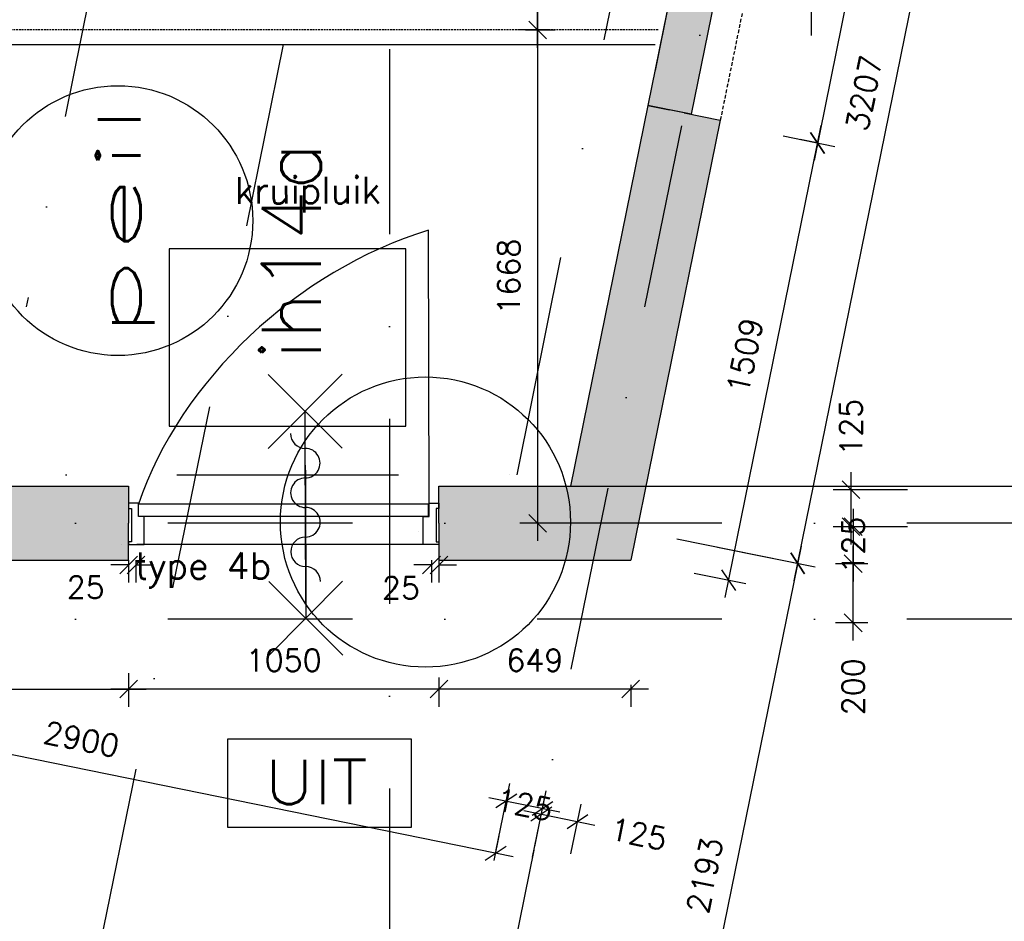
# Model space of a CAD drawing. Extents: x -33344 to 2055880, y -64816 to 121260.
# Tile 117 of 132: x 37453 to 40784, y 87426 to 90475. Entities that reach past the tile are written whole.
import ezdxf
from ezdxf.enums import TextEntityAlignment as Align

# ---------------------------------------------------------------- set-up
doc = ezdxf.new("R2010")
doc.units = 0
doc.header["$LTSCALE"] = 50
doc.header["$MEASUREMENT"] = 0
doc.header["$PDMODE"] = 3
doc.header["$PDSIZE"] = 0.1
for name, pattern in [('DASHDOT', [1, 0.5, -0.25, 0, -0.25]), ('DASHED', [0.75, 0.5, -0.25]), ('HIDDEN', [0.375, 0.25, -0.125]), ('HIDDEN2', [0.1875, 0.125, -0.0625]), ('STRAM_0WT$1$DASHDOT', [25, 12.5, -6.25, 0, -6.25])]:
    doc.linetypes.add(name, pattern=pattern)
doc.layers.get('0').update_dxf_attribs({"linetype": 'CONTINUOUS'})
doc.layers.get('DEFPOINTS').update_dxf_attribs({"linetype": 'CONTINUOUS'})
for name, color, linetype in [('00', 7, 'CONTINUOUS'), ('_BRANDCOMPART', 6, 'DASHDOT'), ('_DETAILNUMMERS', 4, 'CONTINUOUS'), ('_DETAILNUMMERSTEKST', 4, 'CONTINUOUS'), ('A--01A1_ACEER', 1, 'CONTINUOUS'), ('A--A21--_F12--', 7, 'CONTINUOUS'), ('A--A21--_F123-', 9, 'CONTINUOUS'), ('A--A22--_F12--', 7, 'CONTINUOUS'), ('A--A22--_F123-', 9, 'CONTINUOUS'), ('A--L13A2_VLOEREN', 2, 'CONTINUOUS'), ('A--L21--', 3, 'CONTINUOUS'), ('A--L21--_F12--', 7, 'CONTINUOUS'), ('A--L22--', 3, 'CONTINUOUS'), ('A--L22--_F12--', 7, 'CONTINUOUS'), ('A--L22A1_BINNENWAND', 1, 'CONTINUOUS'), ('A--L22AC2_BINNENWAND', 2, 'HIDDEN2'), ('A--L24AC1_TRAPPEN', 1, 'HIDDEN2'), ('A--L32--_F123-', 1, 'CONTINUOUS'), ('A--L32--_F123-DRAAIR', 7, 'CONTINUOUS'), ('A--L63--', 7, 'CONTINUOUS'), ('A--L65--', 7, 'CONTINUOUS'), ('A--L65--_F-23-', 7, 'CONTINUOUS'), ('A--L65--_F123-', 7, 'CONTINUOUS'), ('A--M$1A-_F123-', 1, 'CONTINUOUS'), ('A--M1$A-_F123-', 1, 'CONTINUOUS'), ('A--T63--_F123-', 1, 'CONTINUOUS'), ('HELLINGBANEN_TRAPPEN', 1, 'CONTINUOUS'), ('STRAM_0WT$0$A--L$7A-_STRA0', 1, 'STRAM_0WT$1$DASHDOT'), ('TEKST_KOZIJNMERK', 2, 'CONTINUOUS'), ('X--LR---_CP', 7, 'CONTINUOUS'), ('XREF', 7, 'CONTINUOUS')]:
    doc.layers.add(name, color=color, linetype=linetype)
doc.styles.add('ALFA-0_25', font='ROMANS')
doc.styles.add('HIEMSTRA', font='romans.shx')
doc.dimstyles.new('STANDARD$0', dxfattribs={"dimscale": 30, "dimtxt": 2.5, "dimasz": 2, "dimexe": 2, "dimexo": 0, "dimgap": 2, "dimtad": 1, "dimdec": 0, "dimzin": 0, "dimtxsty": 'ALFA-0_25', "dimblk1": 'OBLIQUE', "dimblk2": 'OBLIQUE', "dimsah": 1, "dimcen": -3, "dimdle": 2, "dimclrd": 1, "dimclre": 1, "dimclrt": 2, "dimazin": 3, "dimtfac": 0.666667, "dimtofl": 0, "dimtmove": 0, "dimatfit": 3, "dimtvp": 0.833333, "dimtolj": 1, "dimtzin": 0})

# ---------------------------------------------------------------- blocks, each defined once
blk = doc.blocks.new('Q060089-')
at = {"layer": 'A--L63--', "linetype": 'CONTINUOUS'}
blk.add_lwpolyline([(0, 0), (0, 300), (620, 300), (620, 0)], close=True, dxfattribs=at)
at = {"layer": 'X--LR---_CP'}
blk.add_point((620, 0), dxfattribs=at)
blk.add_point((620, 0), dxfattribs=at)
blk.add_point((620, 0), dxfattribs=at)
at = {"layer": 'A--T63--_F123-', "style": 'ALFA-0_25', "width": 1.088889}
blk.add_text('UIT', height=150, dxfattribs=at).set_placement((123.7, 78.8), (473.7, 78.8), align=Align.FIT)
blk = doc.blocks.new('S060204-')
at = {"layer": 'A--L65--_F-23-', "color": 255}
blk.add_circle((0, 0), 0.0123, dxfattribs=at)
at = {"layer": 'A--L65--_F123-', "color": 1, "linetype": 'CONTINUOUS'}
for points in [[(-1.25, 6.25), (1.25, 3.75)], [(1.25, 6.25), (-1.25, 3.75)], [(0, 0), (0, 5)]]:
    blk.add_lwpolyline(points, dxfattribs=at)
blk = doc.blocks.new('S060205A')
at = {"layer": 'A--L65--_F-23-', "color": 255}
blk.add_circle((0, -0.0123), 0.0123, dxfattribs=at)
at = {"layer": 'A--L65--_F123-', "color": 1, "linetype": 'CONTINUOUS'}
blk.add_lwpolyline([(0, -0.0123), (0, 6.2377)], dxfattribs=at)
for points in [[(-0.5, 5.7377, 0.41), (0, 5.2377)], [(0, 4.2377, 1), (0, 5.2377)], [(0, 4.2377, 1), (0, 3.2377)], [(0, 2.2377, 1), (0, 3.2377)], [(0, 2.2377, 1), (0, 1.2377)], [(0.5, 0.7377, 0.41), (0, 1.2377)]]:
    blk.add_lwpolyline(points, format="xyb", dxfattribs=at)
at = {"layer": 'A--L65--', "xscale": -1}
blk.add_blockref('S060204-', (0, 1.4877), dxfattribs=at)
blk.add_blockref('S060204-', (0, 1.4877), dxfattribs=at)
at = {"layer": 'A--L65--', "rotation": 180}
blk.add_blockref('S060204-', (0, 4.4877), dxfattribs=at)
blk.add_blockref('S060204-', (0, 4.4877), dxfattribs=at)
blk = doc.blocks.new('_OBLIQUE')
at = {"color": 0, "linetype": 'BYBLOCK'}
blk.add_line((-0.5, -0.5), (0.5, 0.5), dxfattribs=at)
blk = doc.blocks.new('*D103')
at = {"layer": 'A--M$1A-_F123-', "color": 1}
for p, q in [((39065.8, 87667), (39111.5, 87891.5)), ((39188.3, 87642.1), (39234, 87866.6)), ((39040.8, 87844.7), (39280.8, 87795.8))]:
    blk.add_line(p, q, dxfattribs=at)
at = {"layer": 'DEFPOINTS', "color": 0}
for p in [(39222.1, 87807.8), (39065.8, 87667), (39188.3, 87642.1)]:
    blk.add_point(p, dxfattribs=at)
at = {"layer": 'A--M$1A-_F123-', "color": 1, "xscale": 60, "yscale": 60, "zscale": 60}
for p, rotation in [((39099.6, 87832.7), 168.4862903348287), ((39222.1, 87807.8), 348.4862903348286)]:
    blk.add_blockref('_OBLIQUE', p, dxfattribs=dict(at, rotation=rotation))
at = {"layer": 'A--M$1A-_F123-', "color": 2, "insert": (39160.8, 87820.3), "char_height": 75, "attachment_point": 5, "rotation": 348.4863, "style": 'ALFA-0_25'}
blk.add_mtext('\\A1;125', dxfattribs=at)
blk = doc.blocks.new('*D104')
at = {"layer": 'A--M$1A-_F123-', "color": 1}
for p, q in [((39195.8, 87678.9), (39230, 87846.8)), ((39318.3, 87653.9), (39352.5, 87821.9)), ((39159.2, 87800), (39399.3, 87751.1))]:
    blk.add_line(p, q, dxfattribs=at)
at = {"layer": 'DEFPOINTS', "color": 0}
for p in [(39340.5, 87763.1), (39195.8, 87678.9), (39318.3, 87653.9)]:
    blk.add_point(p, dxfattribs=at)
at = {"layer": 'A--M$1A-_F123-', "color": 1, "xscale": 60, "yscale": 60, "zscale": 60}
for p, rotation in [((39218, 87788), 168.4862903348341), ((39340.5, 87763.1), 348.4862903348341)]:
    blk.add_blockref('_OBLIQUE', p, dxfattribs=dict(at, rotation=rotation))
at = {"layer": 'A--M$1A-_F123-', "color": 2, "insert": (39547.3, 87721), "char_height": 75, "attachment_point": 5, "rotation": 348.4863, "style": 'ALFA-0_25'}
blk.add_mtext('\\A1;125', dxfattribs=at)
blk = doc.blocks.new('*D107')
at = {"layer": 'A--M$1A-_F123-', "color": 1}
for p, q in [((40265.7, 88945.1), (40265.7, 88700.1)), ((40456.6, 88885.1), (40205.7, 88885.1)), ((40456.6, 88760.1), (40205.7, 88760.1))]:
    blk.add_line(p, q, dxfattribs=at)
at = {"layer": 'DEFPOINTS', "color": 0}
for p in [(40456.6, 88885.1), (40265.7, 88760.1), (40456.6, 88760.1)]:
    blk.add_point(p, dxfattribs=at)
at = {"layer": 'A--M$1A-_F123-', "color": 1, "xscale": 60, "yscale": 60, "zscale": 60}
for p, rotation in [((40265.7, 88885.1), 90), ((40265.7, 88760.1), 270)]:
    blk.add_blockref('_OBLIQUE', p, dxfattribs=dict(at, rotation=rotation))
at = {"layer": 'A--M$1A-_F123-', "color": 2, "insert": (40265.7, 89096.2), "char_height": 75, "attachment_point": 5, "rotation": 90, "style": 'ALFA-0_25'}
blk.add_mtext('\\A1;125', dxfattribs=at)
blk = doc.blocks.new('*D108')
at = {"layer": 'A--M$1A-_F123-', "color": 1}
for p, q in [((40273.2, 88820.1), (40273.2, 88575.1)), ((40323.1, 88760.1), (40213.2, 88760.1)), ((40323.1, 88635.1), (40213.2, 88635.1))]:
    blk.add_line(p, q, dxfattribs=at)
at = {"layer": 'DEFPOINTS', "color": 0}
for p in [(40323.1, 88760.1), (40273.2, 88635.1), (40323.1, 88635.1)]:
    blk.add_point(p, dxfattribs=at)
at = {"layer": 'A--M$1A-_F123-', "color": 1, "xscale": 60, "yscale": 60, "zscale": 60}
for p, rotation in [((40273.2, 88760.1), 90), ((40273.2, 88635.1), 270)]:
    blk.add_blockref('_OBLIQUE', p, dxfattribs=dict(at, rotation=rotation))
at = {"layer": 'A--M$1A-_F123-', "color": 2, "insert": (40273.2, 88697.6), "char_height": 75, "attachment_point": 5, "rotation": 90, "style": 'ALFA-0_25'}
blk.add_mtext('\\A1;125', dxfattribs=at)
blk = doc.blocks.new('*U1302')
at = {"layer": 'A--A21--_F123-', "linetype": 'CONTINUOUS'}
blk.add_hatch(color=256, dxfattribs=at).paths.add_polyline_path([(0, 0), (25.3, 125), (1489.6, 125), (1489.6, 0), (1489.6, -125), (-25.3, -125)])
at = {"layer": 'A--A21--_F12--', "color": 8}
for points in [[(0, 0), (25.3, 125), (1489.6, 0), (1489.6, 125)], [(1489.6, 0), (1489.6, -125), (0, 0), (-25.3, -125)]]:
    blk.add_solid(points, dxfattribs=at)
at = {"layer": 'A--L21--_F12--', "color": 3, "linetype": 'CONTINUOUS'}
for points in [[(0, 0), (25.3, 125), (1489.6, 125), (1489.6, 0)], [(0, 0), (-25.3, -125), (1489.6, -125), (1489.6, 0)]]:
    blk.add_lwpolyline(points, dxfattribs=at)
blk = doc.blocks.new('*U1301')
at = {"layer": 'A--A21--_F123-', "linetype": 'CONTINUOUS'}
blk.add_hatch(color=256, dxfattribs=at).paths.add_polyline_path([(0, 0), (0, 125), (444.8, 125), (546.9, 0), (649, -125), (0, -125)])
at = {"layer": 'A--A21--_F12--', "color": 8}
for points in [[(0, 0), (0, 125), (546.9, 0), (444.8, 125)], [(546.9, 0), (649, -125), (0, 0), (0, -125)]]:
    blk.add_solid(points, dxfattribs=at)
at = {"layer": 'A--L21--_F12--', "color": 3, "linetype": 'CONTINUOUS'}
for points in [[(0, 0), (0, 125), (444.8, 125), (444.8, 125)], [(0, 0), (0, -125), (649, -125), (649, -125)]]:
    blk.add_lwpolyline(points, dxfattribs=at)
blk = doc.blocks.new('*D221')
at = {"layer": 'A--M$1A-_F123-', "color": 1}
for p, q in [((36216.9, 88210.4), (36233.9, 88293.9)), ((36163.2, 88247.1), (39122.4, 87644.3)), ((39058.6, 87631.5), (39075.6, 87715))]:
    blk.add_line(p, q, dxfattribs=at)
at = {"layer": 'DEFPOINTS', "color": 0}
for p in [(36216.9, 88210.4), (39063.6, 87656.2), (39058.6, 87631.5)]:
    blk.add_point(p, dxfattribs=at)
at = {"layer": 'A--M$1A-_F123-', "color": 1, "xscale": 60, "yscale": 60, "zscale": 60}
for p, rotation in [((36222, 88235.1), 168.4862903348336), ((39063.6, 87656.2), 348.4862903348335)]:
    blk.add_blockref('_OBLIQUE', p, dxfattribs=dict(at, rotation=rotation))
at = {"layer": 'A--M$1A-_F123-', "color": 2, "insert": (37662.3, 88041.2), "char_height": 75, "attachment_point": 5, "rotation": 348.4863, "style": 'ALFA-0_25'}
blk.add_mtext('\\A1;2900', dxfattribs=at)
blk = doc.blocks.new('*D222')
at = {"layer": 'A--M$1A-_F123-', "color": 1}
for p, q in [((40273.2, 88375.1), (40273.2, 88695.1)), ((40323.1, 88635.1), (40213.2, 88635.1)), ((40323.1, 88435.1), (40213.2, 88435.1))]:
    blk.add_line(p, q, dxfattribs=at)
at = {"layer": 'DEFPOINTS', "color": 0}
for p in [(40273.2, 88635.1), (40323.1, 88635.1), (40323.1, 88435.1)]:
    blk.add_point(p, dxfattribs=at)
at = {"layer": 'A--M$1A-_F123-', "color": 1, "xscale": 60, "yscale": 60, "zscale": 60}
for p, rotation in [((40273.2, 88635.1), 90), ((40273.2, 88435.1), 270)]:
    blk.add_blockref('_OBLIQUE', p, dxfattribs=dict(at, rotation=rotation))
at = {"layer": 'A--M$1A-_F123-', "color": 2, "insert": (40273.2, 88218.7), "char_height": 75, "attachment_point": 5, "rotation": 90, "style": 'ALFA-0_25'}
blk.add_mtext('\\A1;200', dxfattribs=at)
blk = doc.blocks.new('*D228')
at = {"layer": 'A--M$1A-_F123-', "color": 1}
for p, q in [((40316.2, 91862.1), (40784.4, 91766.7)), ((40073.5, 88577.2), (40737.6, 91837.5)), ((39676, 88719.4), (40144.2, 88624))]:
    blk.add_line(p, q, dxfattribs=at)
at = {"layer": 'DEFPOINTS', "color": 0}
for p in [(40316.2, 91862.1), (40725.6, 91778.7), (39676, 88719.4)]:
    blk.add_point(p, dxfattribs=at)
at = {"layer": 'A--M$1A-_F123-', "color": 1, "xscale": 60, "yscale": 60, "zscale": 60}
for p, rotation in [((40725.6, 91778.7), 78.48629033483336), ((40085.4, 88636), 258.4862903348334)]:
    blk.add_blockref('_OBLIQUE', p, dxfattribs=dict(at, rotation=rotation))
at = {"layer": 'A--M$1A-_F123-', "color": 2, "insert": (40310, 90226.8), "char_height": 75, "attachment_point": 5, "rotation": 78.4863, "style": 'ALFA-0_25'}
blk.add_mtext('\\A1;3207', dxfattribs=at)
blk = doc.blocks.new('*D229')
at = {"layer": 'A--M$1A-_F123-', "color": 1}
for p, q in [((40097.4, 88694.8), (39635.8, 86428.6)), ((39814.5, 88691.2), (40144.2, 88624)), ((39376.9, 86542.6), (39706.6, 86475.4))]:
    blk.add_line(p, q, dxfattribs=at)
at = {"layer": 'DEFPOINTS', "color": 0}
for p in [(39814.5, 88691.2), (39376.9, 86542.6), (39647.8, 86487.4)]:
    blk.add_point(p, dxfattribs=at)
at = {"layer": 'A--M$1A-_F123-', "color": 1, "xscale": 60, "yscale": 60, "zscale": 60}
for p, rotation in [((40085.4, 88636), 78.48629033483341), ((39647.8, 86487.4), 258.4862903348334)]:
    blk.add_blockref('_OBLIQUE', p, dxfattribs=dict(at, rotation=rotation))
at = {"layer": 'A--M$1A-_F123-', "color": 2, "insert": (39771.1, 87581.1), "char_height": 75, "attachment_point": 5, "rotation": 78.4863, "style": 'ALFA-0_25'}
blk.add_mtext('\\A1;2193', dxfattribs=at)
blk = doc.blocks.new('*D309')
at = {"layer": 'A--M$1A-_F123-', "color": 1}
for p, q in [((39205.4, 90500), (39205.4, 88711.9)), ((39239.9, 90440), (39145.4, 90440)), ((39239.9, 88771.9), (39145.4, 88771.9))]:
    blk.add_line(p, q, dxfattribs=at)
at = {"layer": 'DEFPOINTS', "color": 0}
for p in [(39239.9, 90440), (39205.4, 88771.9), (39239.9, 88771.9)]:
    blk.add_point(p, dxfattribs=at)
at = {"layer": 'A--M$1A-_F123-', "color": 1, "xscale": 60, "yscale": 60, "zscale": 60}
for p, rotation in [((39205.4, 90440), 90), ((39205.4, 88771.9), 270)]:
    blk.add_blockref('_OBLIQUE', p, dxfattribs=dict(at, rotation=rotation))
at = {"layer": 'A--M$1A-_F123-', "color": 2, "insert": (39107.9, 89605.9), "char_height": 75, "attachment_point": 5, "rotation": 90, "style": 'ALFA-0_25'}
blk.add_mtext('\\A1;1668', dxfattribs=at)
blk = doc.blocks.new('*D310')
at = {"layer": 'A--M$1A-_F123-', "color": 1}
for p, q in [((39205.4, 90380), (39205.4, 94036.7)), ((39164.6, 93976.7), (39265.4, 93976.7)), ((39164.6, 90440), (39265.4, 90440))]:
    blk.add_line(p, q, dxfattribs=at)
at = {"layer": 'DEFPOINTS', "color": 0}
for p in [(39164.6, 93976.7), (39205.4, 93976.7), (39164.6, 90440)]:
    blk.add_point(p, dxfattribs=at)
at = {"layer": 'A--M$1A-_F123-', "color": 1, "xscale": 60, "yscale": 60, "zscale": 60}
for p, rotation in [((39205.4, 93976.7), 90), ((39205.4, 90440), 270)]:
    blk.add_blockref('_OBLIQUE', p, dxfattribs=dict(at, rotation=rotation))
at = {"layer": 'A--M$1A-_F123-', "color": 2, "insert": (39107.9, 92208.4), "char_height": 75, "attachment_point": 5, "rotation": 90, "style": 'ALFA-0_25'}
blk.add_mtext('\\A1;3537', dxfattribs=at)
blk = doc.blocks.new('*U1261')
at = {"layer": 'A--A22--_F123-', "linetype": 'CONTINUOUS'}
blk.add_hatch(color=256, dxfattribs=at).paths.add_polyline_path([(0, 0), (122.5, -25), (-180.6, -1513.1), (-282.8, -1388.1), (-384.9, -1263.1), (-122.5, 25)])
at = {"layer": 'A--A22--_F12--', "color": 8}
for points in [[(-282.8, -1388.1), (-384.9, -1263.1), (0, 0), (-122.5, 25)], [(0, 0), (122.5, -25), (-282.8, -1388.1), (-180.6, -1513.1)]]:
    blk.add_solid(points, dxfattribs=at)
at = {"layer": 'A--L22--_F12--', "color": 3, "linetype": 'CONTINUOUS'}
for points in [[(0, 0), (-122.5, 25), (-384.9, -1263.1), (-384.9, -1263.1)], [(0, 0), (122.5, -25), (-180.6, -1513.1), (-180.6, -1513.1)]]:
    blk.add_lwpolyline(points, dxfattribs=at)
blk = doc.blocks.new('*U1256')
at = {"layer": 'A--A22--_F123-', "linetype": 'CONTINUOUS'}
blk.add_hatch(color=256, dxfattribs=at).paths.add_polyline_path([(0, 0), (73.5, -15), (-505.4, -2856.6), (-578.8, -2841.6), (-652.3, -2826.7), (-73.5, 15)])
at = {"layer": 'A--A22--_F12--', "color": 8}
for points in [[(-578.8, -2841.6), (-652.3, -2826.7), (0, 0), (-73.5, 15)], [(0, 0), (73.5, -15), (-578.8, -2841.6), (-505.4, -2856.6)]]:
    blk.add_solid(points, dxfattribs=at)
at = {"layer": 'A--L22--_F12--', "color": 3, "linetype": 'CONTINUOUS'}
for points in [[(0, 0), (-73.5, 15), (-652.3, -2826.7), (-578.8, -2841.6)], [(0, 0), (73.5, -15), (-505.4, -2856.6), (-578.8, -2841.6)]]:
    blk.add_lwpolyline(points, dxfattribs=at)
blk = doc.blocks.new('*D485')
at = {"layer": 'A--M$1A-_F123-', "color": 1, "linetype": 'CONTINUOUS'}
for p, q in [((40747.5, 92977.8), (40140.7, 89999)), ((40738.3, 92918.4), (40676.7, 92931)), ((40155.5, 90057.2), (40093.9, 90069.7))]:
    blk.add_line(p, q, dxfattribs=at)
at = {"layer": 'DEFPOINTS', "color": 0, "linetype": 'CONTINUOUS'}
for p in [(40738.3, 92918.4), (40152.7, 90057.8), (40155.5, 90057.2)]:
    blk.add_point(p, dxfattribs=at)
at = {"layer": 'A--M$1A-_F123-', "color": 1, "linetype": 'CONTINUOUS', "xscale": 60, "yscale": 60, "zscale": 60}
for p, rotation in [((40735.5, 92919), 78.48629033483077), ((40152.7, 90057.8), 258.4862903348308)]:
    blk.add_blockref('_OBLIQUE', p, dxfattribs=dict(at, rotation=rotation))
at = {"layer": 'A--M$1A-_F123-', "color": 2, "linetype": 'CONTINUOUS', "insert": (40348.6, 91507.8), "char_height": 75, "attachment_point": 5, "rotation": 78.4863, "style": 'ALFA-0_25'}
blk.add_mtext('\\A1;2920', dxfattribs=at)
blk = doc.blocks.new('*D486')
at = {"layer": 'A--M$1A-_F123-', "color": 1, "linetype": 'CONTINUOUS'}
for p, q in [((39839.6, 88520.6), (40164.7, 90116.6)), ((40036.2, 90081.5), (40211.5, 90045.8)), ((39735, 88603.2), (39910.3, 88567.5))]:
    blk.add_line(p, q, dxfattribs=at)
at = {"layer": 'DEFPOINTS', "color": 0, "linetype": 'CONTINUOUS'}
for p in [(40036.2, 90081.5), (40152.7, 90057.8), (39735, 88603.2)]:
    blk.add_point(p, dxfattribs=at)
at = {"layer": 'A--M$1A-_F123-', "color": 1, "linetype": 'CONTINUOUS', "xscale": 60, "yscale": 60, "zscale": 60}
for p, rotation in [((40152.7, 90057.8), 78.48629033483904), ((39851.5, 88579.4), 258.486290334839)]:
    blk.add_blockref('_OBLIQUE', p, dxfattribs=dict(at, rotation=rotation))
at = {"layer": 'A--M$1A-_F123-', "color": 2, "linetype": 'CONTINUOUS', "insert": (39906.6, 89338.1), "char_height": 75, "attachment_point": 5, "rotation": 78.4863, "style": 'ALFA-0_25'}
blk.add_mtext('\\A1;1509', dxfattribs=at)
blk = doc.blocks.new('*D491')
at = {"layer": 'A--M$1A-_F123-', "color": 1, "linetype": 'CONTINUOUS'}
for p, q in [((38871.5, 88225.6), (38871.5, 88150.9)), ((39520.5, 88225.6), (39520.5, 88150.9)), ((39580.5, 88210.9), (38811.5, 88210.9))]:
    blk.add_line(p, q, dxfattribs=at)
at = {"layer": 'DEFPOINTS', "color": 0, "linetype": 'CONTINUOUS'}
for p in [(38871.5, 88225.6), (39520.5, 88225.6), (38871.5, 88210.9)]:
    blk.add_point(p, dxfattribs=at)
at = {"layer": 'A--M$1A-_F123-', "color": 1, "linetype": 'CONTINUOUS', "xscale": 60, "yscale": 60, "zscale": 60, "rotation": 180}
blk.add_blockref('_OBLIQUE', (38871.5, 88210.9), dxfattribs=at)
at = {"layer": 'A--M$1A-_F123-', "color": 1, "linetype": 'CONTINUOUS', "xscale": 60, "yscale": 60, "zscale": 60}
blk.add_blockref('_OBLIQUE', (39520.5, 88210.9), dxfattribs=at)
at = {"layer": 'A--M$1A-_F123-', "color": 2, "linetype": 'CONTINUOUS', "insert": (39196, 88308.4), "char_height": 75, "attachment_point": 5, "style": 'ALFA-0_25'}
blk.add_mtext('\\A1;649', dxfattribs=at)
blk = doc.blocks.new('*D492')
at = {"layer": 'A--M$1A-_F123-', "color": 1, "linetype": 'CONTINUOUS'}
for p, q in [((37821.5, 88265.1), (37821.5, 88150.9)), ((38871.5, 88250.4), (38871.5, 88150.9)), ((38931.5, 88210.9), (37761.5, 88210.9))]:
    blk.add_line(p, q, dxfattribs=at)
at = {"layer": 'DEFPOINTS', "color": 0, "linetype": 'CONTINUOUS'}
for p in [(37821.5, 88265.1), (38871.5, 88250.4), (37821.5, 88210.9)]:
    blk.add_point(p, dxfattribs=at)
at = {"layer": 'A--M$1A-_F123-', "color": 1, "linetype": 'CONTINUOUS', "xscale": 60, "yscale": 60, "zscale": 60, "rotation": 180}
blk.add_blockref('_OBLIQUE', (37821.5, 88210.9), dxfattribs=at)
at = {"layer": 'A--M$1A-_F123-', "color": 1, "linetype": 'CONTINUOUS', "xscale": 60, "yscale": 60, "zscale": 60}
blk.add_blockref('_OBLIQUE', (38871.5, 88210.9), dxfattribs=at)
at = {"layer": 'A--M$1A-_F123-', "color": 2, "linetype": 'CONTINUOUS', "insert": (38346.5, 88308.4), "char_height": 75, "attachment_point": 5, "style": 'ALFA-0_25'}
blk.add_mtext('\\A1;1050', dxfattribs=at)
blk = doc.blocks.new('*D493')
at = {"layer": 'A--M$1A-_F123-', "color": 1, "linetype": 'CONTINUOUS'}
for p, q in [((36050.7, 88265.1), (36050.7, 88150.9)), ((37821.5, 88265.1), (37821.5, 88150.9)), ((35990.7, 88210.9), (37881.5, 88210.9))]:
    blk.add_line(p, q, dxfattribs=at)
at = {"layer": 'DEFPOINTS', "color": 0, "linetype": 'CONTINUOUS'}
for p in [(36050.7, 88265.1), (37821.5, 88265.1), (37821.5, 88210.9)]:
    blk.add_point(p, dxfattribs=at)
at = {"layer": 'A--M$1A-_F123-', "color": 1, "linetype": 'CONTINUOUS', "xscale": 60, "yscale": 60, "zscale": 60, "rotation": 180}
blk.add_blockref('_OBLIQUE', (36050.7, 88210.9), dxfattribs=at)
at = {"layer": 'A--M$1A-_F123-', "color": 1, "linetype": 'CONTINUOUS', "xscale": 60, "yscale": 60, "zscale": 60}
blk.add_blockref('_OBLIQUE', (37821.5, 88210.9), dxfattribs=at)
at = {"layer": 'A--M$1A-_F123-', "color": 2, "linetype": 'CONTINUOUS', "insert": (36936.1, 88308.4), "char_height": 75, "attachment_point": 5, "style": 'ALFA-0_25'}
blk.add_mtext('\\A1;1771', dxfattribs=at)
blk = doc.blocks.new('*D738')
at = {"layer": 'A--M1$A-_F123-', "color": 1}
for p, q in [((38846.5, 88646.9), (38846.5, 88571)), ((38871.5, 88646.9), (38871.5, 88571)), ((38846.5, 88631), (38786.5, 88631)), ((38871.5, 88631), (38931.5, 88631))]:
    blk.add_line(p, q, dxfattribs=at)
at = {"layer": 'DEFPOINTS', "color": 0}
for p in [(38846.5, 88646.9), (38871.5, 88646.9), (38871.5, 88631)]:
    blk.add_point(p, dxfattribs=at)
at = {"layer": 'A--M1$A-_F123-', "color": 1, "xscale": 60, "yscale": 60, "zscale": 60}
blk.add_blockref('_OBLIQUE', (38846.5, 88631), dxfattribs=at)
at = {"layer": 'A--M1$A-_F123-', "color": 1, "xscale": 60, "yscale": 60, "zscale": 60, "rotation": 180}
blk.add_blockref('_OBLIQUE', (38871.5, 88631), dxfattribs=at)
at = {"layer": 'A--M1$A-_F123-', "color": 2, "insert": (38743.2, 88553.3), "char_height": 75, "attachment_point": 5, "style": 'ALFA-0_25'}
blk.add_mtext('\\A1;25', dxfattribs=at)
blk = doc.blocks.new('*D739')
at = {"layer": 'A--M1$A-_F123-', "color": 1}
for p, q in [((37821.5, 88646.9), (37821.5, 88571)), ((37846.5, 88646.9), (37846.5, 88571)), ((37821.5, 88631), (37761.5, 88631)), ((37846.5, 88631), (37906.5, 88631))]:
    blk.add_line(p, q, dxfattribs=at)
at = {"layer": 'DEFPOINTS', "color": 0}
for p in [(37821.5, 88646.9), (37846.5, 88646.9), (37821.5, 88631)]:
    blk.add_point(p, dxfattribs=at)
at = {"layer": 'A--M1$A-_F123-', "color": 1, "xscale": 60, "yscale": 60, "zscale": 60}
for p, rotation in [((37821.5, 88631), 1.56844224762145e-06), ((37846.5, 88631), 180.0000015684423)]:
    blk.add_blockref('_OBLIQUE', p, dxfattribs=dict(at, rotation=rotation))
at = {"layer": 'A--M1$A-_F123-', "color": 2, "insert": (37676.7, 88555.5), "char_height": 75, "attachment_point": 5, "rotation": 0, "style": 'ALFA-0_25'}
blk.add_mtext('\\A1;25', dxfattribs=at)
blk = doc.blocks.new('FIJN_SCHUURWERK')
at = {"layer": '00', "color": 4}
for p, q in [((-0.000025, 300), (-0.000025, -300)), ((-212.132075, 212.132), (212.132025, -212.132)), ((-212.131875, -212.132), (212.132025, 212.13215)), ((-299.999975, 0), (299.999975, 0))]:
    blk.add_line(p, q, dxfattribs=at)
blk = doc.blocks.new('DETAILNR')
at = {"layer": '_DETAILNUMMERS'}
blk.add_circle((32.9, -23.2), 490.7, dxfattribs=at)
at = {"layer": 'X--LR---_CP'}
blk.add_point((0, 0), dxfattribs=at)
at = {"layer": '_DETAILNUMMERSTEKST', "style": 'ALFA-0_25'}
blk.add_attdef('DETAILNR', text='', height=200, rotation=90, dxfattribs=at).set_placement((-618.4, 223.8), align=Align.RIGHT)
blk = doc.blocks.new('STRAM_0WT')
at = {"layer": 'STRAM_0WT$0$A--L$7A-_STRA0'}
for p, q in [((-35891.838, 68312.934), (-38143.948, 57257.004)), ((-35527.847, 66718.097), (-57057.909, -38976.081)), ((-34180.516, 66443.644), (-38993.943, 42813.838)), ((-36914.938, 63128.251), (-36914.938, 23800)), ((-20789.004, 56524.999), (-39925.329, 56525.003)), ((-20789.004, 56199.999), (-39925.329, 56200.005))]:
    blk.add_line(p, q, dxfattribs=at)

msp = doc.modelspace()

# ---------------------------------------------------------------- linework, layer by layer
at = {"layer": '_BRANDCOMPART', "ltscale": 30}
msp.add_lwpolyline([(37854.3, 95658.2), (36485.1, 88935.7), (39136.8, 88935.7), (40481.5, 95658.2)], dxfattribs=at)
at = {"layer": 'A--01A1_ACEER'}
msp.add_line((39227.2, 88896.9), (41259.4, 88896.9), dxfattribs=at)
msp.add_lwpolyline([(37959.4, 89099.9), (38759.4, 89099.9), (38759.4, 89699.9), (37959.4, 89699.9)], close=True, dxfattribs=at)
at = {"layer": 'A--L13A2_VLOEREN'}
for p, q in [((39649.6, 90533), (39602.8, 90303)), ((39602.8, 90390), (36643.2, 90390))]:
    msp.add_line(p, q, dxfattribs=at)
at = {"layer": 'A--L22AC2_BINNENWAND', "linetype": 'HIDDEN'}
msp.add_line((40402.5, 92976.6), (39823.7, 90135), dxfattribs=at)
at = {"layer": 'A--L24AC1_TRAPPEN'}
msp.add_line((39613, 90440), (36653.4, 90440), dxfattribs=at)
at = {"layer": 'A--L32--_F123-'}
for p, q in [((37854.7, 88839.4), (37821.5, 88839.4)), ((37821.5, 88839.4), (37821.5, 88821.4)), ((37821.5, 88821.4), (37831, 88821.4)), ((37831, 88821.4), (37831, 88709.4)), ((37854.7, 88794.1), (37854.7, 88839.4)), ((38836.8, 88835.9), (37854.7, 88835.9)), ((38836.8, 88795.9), (38836.8, 88835.9)), ((38838.3, 88794.1), (38838.3, 88839.4)), ((38838.3, 88839.4), (38871.5, 88839.4)), ((38871.5, 88821.4), (38862.1, 88821.4)), ((38862.1, 88821.4), (38862.1, 88709.4)), ((38871.5, 88839.4), (38871.5, 88821.4)), ((37854.7, 88795.9), (38836.8, 88795.9)), ((37874.5, 88794.1), (37854.7, 88794.1)), ((37874.5, 88700.4), (37874.5, 88794.1)), ((38818.6, 88700.4), (38818.6, 88794.1)), ((38818.6, 88794.1), (38838.3, 88794.1)), ((38836.8, 88795.9), (38836.8, 88795.9)), ((37821.5, 88709.4), (37821.5, 88700.4)), ((37831, 88709.4), (37821.5, 88709.4)), ((37821.5, 88709.4), (37821.5, 88709.4)), ((37821.5, 88700.4), (37874.5, 88700.4)), ((38064.5, 88700.4), (38062.9, 88700.4)), ((38132.5, 88700.4), (38064.5, 88700.4)), ((38134, 88700.4), (38132.5, 88700.4)), ((38871.5, 88700.4), (38818.6, 88700.4)), ((38862.1, 88709.4), (38871.5, 88709.4)), ((38871.5, 88709.4), (38871.5, 88700.4)), ((38871.5, 88709.4), (38871.5, 88709.4))]:
    msp.add_line(p, q, dxfattribs=at)
at = {"layer": 'A--L32--_F123-', "color": 1}
msp.add_line((38829.6, 88700.4), (37849.5, 88700.4), dxfattribs=at)
at = {"layer": 'A--L32--_F123-'}
msp.add_point((37796.5, 88700.4), dxfattribs=at)
msp.add_point((37796.5, 88700.4), dxfattribs=at)
at = {"layer": 'A--L32--_F123-DRAAIR', "color": 1}
msp.add_line((38838.3, 88835.9), (38836.8, 89762.6), dxfattribs=at)
msp.add_ellipse((38836.8, 88839.4), major_axis=(892.7, 741.1), ratio=0.711011, start_param=1.037549, end_param=2.282526, dxfattribs=at)
at = {"layer": 'HELLINGBANEN_TRAPPEN'}
msp.add_circle((37785.5, 89795.3), 456.2, dxfattribs=at)
at = {"layer": 'X--LR---_CP', "color": 1}
msp.add_point((38106.4, 88700.4), dxfattribs=at)

# ---------------------------------------------------------------- block references
at = {"layer": '00'}
ref = msp.add_blockref('DETAILNR', (38802.9, 88742.9), dxfattribs=dict(at, rotation=90))
ref.add_attrib('DETAILNR', 'ih14a', dxfattribs={"layer": '_DETAILNUMMERSTEKST', "height": 200, "rotation": 90, "style": 'ALFA-0_25'}).set_placement((38472.2, 90060.6), align=Align.RIGHT)
at = {"layer": 'A--L21--', "linetype": 'CONTINUOUS'}
for name, p in [('*U1302', (36332, 88771.9)), ('*U1301', (38871.5, 88771.9))]:
    msp.add_blockref(name, p, dxfattribs=at)
at = {"layer": 'A--L22--', "linetype": 'CONTINUOUS'}
for name, p in [('*U1256', (40231, 93011.6)), ('*U1261', (39701.2, 90159.9))]:
    msp.add_blockref(name, p, dxfattribs=at)
at = {"layer": 'A--L22A1_BINNENWAND'}
msp.add_blockref('FIJN_SCHUURWERK', (40131.4, 90721.1), dxfattribs=at)
at = {"layer": 'A--L63--', "linetype": 'CONTINUOUS'}
msp.add_blockref('Q060089-', (38157.4, 87743.2), dxfattribs=at)
at = {"layer": 'A--L65--', "xscale": 100, "yscale": 100, "zscale": 2, "rotation": 0.1699060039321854}
msp.add_blockref('S060205A', (38421, 88501.4), dxfattribs=at)
at = {"layer": 'XREF', "linetype": 'DASHED', "ltscale": 20}
msp.add_blockref('STRAM_0WT', (75619.4, 32246.9), dxfattribs=at)

# ---------------------------------------------------------------- texts
at = {"layer": 'HELLINGBANEN_TRAPPEN', "color": 2, "style": 'ALFA-0_25', "width": 2.406165}
msp.add_text('peil', height=144, rotation=90, dxfattribs=at).set_placement((37861.6, 89390.1), (37861.6, 90198.6), align=Align.FIT)
at = {"layer": 'TEKST_KOZIJNMERK', "style": 'HIEMSTRA'}
msp.add_text('kruipluik ', height=90, rotation=0.0778, dxfattribs=at).set_placement((38180.7, 89852.6))
msp.add_text('type 4b', height=90, dxfattribs=at).set_placement((37841.5, 88583.4))

# ---------------------------------------------------------------- dimensions: what is measured, and where the dimension line sits
at = {"layer": 'A--M$1A-_F123-'}
for base, p1, p2, picture, middle in [((39205.4, 93976.7), (39164.6, 90440), (39164.6, 93976.7), '*D310', (39107.9, 92208.4)), ((39205.4, 88771.9), (39239.9, 90440), (39239.9, 88771.9), '*D309', (39107.9, 89605.9))]:
    dim = msp.add_linear_dim(base=base, p1=p1, p2=p2, angle=90, dimstyle='STANDARD$0', dxfattribs=at)
    dim.commit()
    dim.dimension.update_dxf_attribs({"geometry": picture, "text_midpoint": middle})
at = {"layer": 'A--M$1A-_F123-', "linetype": 'CONTINUOUS'}
for p1, p2, distance, picture, middle in [((40738.3, 92918.4), (40155.5, 90057.2), -2.9, '*D485', (40348.6, 91507.8)), ((39735, 88603.2), (40036.2, 90081.5), -118.9, '*D486', (39906.6, 89338.1))]:
    dim = msp.add_aligned_dim(p1=p1, p2=p2, distance=distance, dimstyle='STANDARD$0', dxfattribs=at)
    dim.commit()
    dim.dimension.update_dxf_attribs({"geometry": picture, "text_midpoint": middle})
at = {"layer": 'A--M$1A-_F123-'}
for p1, p2, distance, picture, middle in [((39676, 88719.4), (40316.2, 91862.1), -417.8, '*D228', (40310, 90226.8)), ((39814.5, 88691.2), (39376.9, 86542.6), 276.5, '*D229', (39771.1, 87581.1)), ((36216.9, 88210.4), (39058.6, 87631.5), 25.2, '*D221', (37662.3, 88041.2))]:
    dim = msp.add_aligned_dim(p1=p1, p2=p2, distance=distance, dimstyle='STANDARD$0', dxfattribs=at)
    dim.commit()
    dim.dimension.update_dxf_attribs({"geometry": picture, "text_midpoint": middle})
for base, p1, p2, angle, picture, middle, dimtype in [((40265.7, 88760.1), (40456.6, 88885.1), (40456.6, 88760.1), 90, '*D107', (40265.7, 89096.2), 160), ((40273.2, 88635.1), (40323.1, 88760.1), (40323.1, 88635.1), 90, '*D108', (40273.2, 88697.6), 160), ((40273.2, 88635.1), (40323.1, 88435.1), (40323.1, 88635.1), 90, '*D222', (40273.2, 88218.7), 160), ((39222.1, 87807.8), (39065.8, 87667), (39188.3, 87642.1), 348.4863, '*D103', (39160.8, 87820.3), 161), ((39340.5, 87763.1), (39195.8, 87678.9), (39318.3, 87653.9), 348.4863, '*D104', (39547.3, 87721), 161)]:
    dim = msp.add_linear_dim(base=base, p1=p1, p2=p2, angle=angle, dimstyle='STANDARD$0', dxfattribs=at)
    dim.commit()
    dim.dimension.update_dxf_attribs({"geometry": picture, "text_midpoint": middle, "dimtype": dimtype})
at = {"layer": 'A--M$1A-_F123-', "linetype": 'CONTINUOUS'}
for base, p1, p2, picture, middle in [((37821.5, 88210.9), (36050.7, 88265.1), (37821.5, 88265.1), '*D493', (36936.1, 88308.4)), ((37821.5, 88210.9), (38871.5, 88250.4), (37821.5, 88265.1), '*D492', (38346.5, 88308.4)), ((38871.5, 88210.9), (39520.5, 88225.6), (38871.5, 88225.6), '*D491', (39196, 88308.4))]:
    dim = msp.add_linear_dim(base=base, p1=p1, p2=p2, dimstyle='STANDARD$0', dxfattribs=at)
    dim.commit()
    dim.dimension.update_dxf_attribs({"geometry": picture, "text_midpoint": middle})
at = {"layer": 'A--M1$A-_F123-'}
for base, p1, p2, angle, picture, middle in [((37821.5, 88631), (37846.5, 88646.9), (37821.5, 88646.9), 180, '*D739', (37676.7, 88555.5)), ((38871.5, 88631), (38846.5, 88646.9), (38871.5, 88646.9), 360, '*D738', (38743.2, 88553.3))]:
    dim = msp.add_linear_dim(base=base, p1=p1, p2=p2, angle=angle, dimstyle='STANDARD$0', dxfattribs=at)
    dim.commit()
    dim.dimension.update_dxf_attribs({"geometry": picture, "text_midpoint": middle, "dimtype": 161})

doc.saveas('drawing.dxf')
